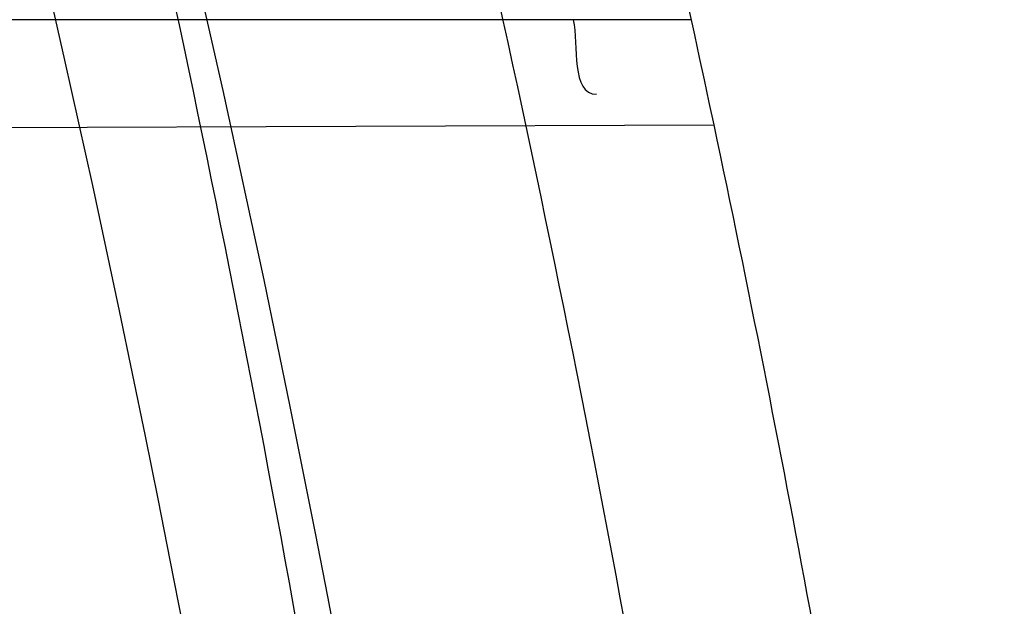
# Model space of a CAD drawing. Header units: millimetres. Extents: x 0 to 297, y 0 to 210.
# Tile 36 of 256: x 146.2029 to 146.2233, y 91.1404 to 91.1525. Entities that reach past the tile are written whole.
import ezdxf

# ---------------------------------------------------------------- set-up
doc = ezdxf.new("R2010")
doc.units = ezdxf.units.MM
doc.header["$LTSCALE"] = 16.335
doc.layers.get('0').update_dxf_attribs({"linetype": 'CONTINUOUS'})
for name, color, linetype in [('01_GLOBAL', 7, 'CONTINUOUS'), ('INTFCLR_1', 7, 'CONTINUOUS'), ('INTFCLR_144815', 7, 'CONTINUOUS')]:
    doc.layers.add(name, color=color, linetype=linetype)

msp = doc.modelspace()

# ---------------------------------------------------------------- linework, layer by layer
at = {"color": 7, "linetype": 'Continuous'}
msp.add_circle((146.8548034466, 92.13446435), 2.66, dxfattribs=at)
at = {"color": 9, "linetype": 'Continuous'}
msp.add_arc((146.8548034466, 92.13446435), 2.6259090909, 182.9674534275, 267.0325465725, dxfattribs=at)
at = {"layer": '01_GLOBAL', "color": 7, "linetype": 'Continuous'}
msp.add_circle((146.8548034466, 92.13446435), 2.695, dxfattribs=at)
at = {"layer": 'INTFCLR_1', "color": 9, "linetype": 'Continuous'}
for p, q in [((146.2168313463, 91.1525186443), (146.192054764, 91.1525186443)), ((146.1932580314, 91.1502531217), (146.217300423, 91.1503370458))]:
    msp.add_line(p, q, dxfattribs=at)
at = {"layer": 'INTFCLR_1', "color": 6, "linetype": 'Continuous'}
for radius, start, end in [(0.4224162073, 270, 90.00000002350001), (0.4014439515, 270, 90.00000002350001), (0.3860864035, 11.9691311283, 14.2357984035)]:
    msp.add_arc((145.8396077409, 91.0702686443), radius, start, end, dxfattribs=at)
at = {"layer": 'INTFCLR_1', "color": 9, "linetype": 'Continuous'}
for centre, radius, start, end in [((145.8430307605, 91.0702693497), 0.3729410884, 346.8723352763, 13.1275089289), ((145.8429710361, 91.0702686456), 0.3699364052, 346.8756062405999, 13.1243934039), ((145.8396077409, 91.0702686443), 0.3860864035, 8.928097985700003, 11.9691311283)]:
    msp.add_arc(centre, radius, start, end, dxfattribs=at)
for points, knots in [([(146.215167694, 90.9396470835), (146.2159987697, 90.9419085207), (146.2176274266, 90.946474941), (146.2207305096, 90.9557355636), (146.2257654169, 90.97235802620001), (146.2304341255, 90.99186806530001), (146.2335169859, 91.0093050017), (146.2348129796, 91.0182086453), (146.2354818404, 91.02335838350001), (146.2370256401, 91.0362869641), (146.2386297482, 91.0583777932), (146.2383725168, 91.0844410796), (146.2371603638, 91.1013312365), (146.2363978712, 91.10913017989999), (146.2358364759, 91.11431722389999), (146.2341019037, 91.1283170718), (146.2301634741, 91.1507347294), (146.2244881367, 91.17262139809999), (146.2204287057, 91.18561168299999), (146.2189019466, 91.1902581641), (146.2165792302, 91.19710265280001), (146.2113391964, 91.2114121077), (146.2022901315, 91.2324139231), (146.191984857, 91.25225539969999), (146.1848007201, 91.2644679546), (146.1814430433, 91.2699042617), (146.1792124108, 91.2734478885), (146.1731796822, 91.2827676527), (146.1630706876, 91.2970711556), (146.1490288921, 91.31448381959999), (146.1371354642, 91.3275359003), (146.1288272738, 91.33587871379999), (146.1242335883, 91.3402958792), (146.1178598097, 91.34625301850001), (146.1089384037, 91.3540531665), (146.0992814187, 91.3616216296), (146.0931582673, 91.3659756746), (146.0901748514, 91.36797805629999), (146.0877179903, 91.3695554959), (146.0855301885, 91.370872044), (146.0836031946, 91.37188306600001), (146.0825200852, 91.3723860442), (146.0816575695, 91.37269367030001), (146.0810609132, 91.3728329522), (146.0805598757, 91.3727572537), (146.0804622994, 91.37228572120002), (146.0807027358, 91.3717645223), (146.0811202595, 91.37104224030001), (146.0817948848, 91.3701330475), (146.0826939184, 91.36902450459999), (146.0838249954, 91.3677243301), (146.0851758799, 91.36623182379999), (146.086740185, 91.3645487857), (146.0892045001, 91.3619398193), (146.0927127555, 91.3582725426), (146.0992604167, 91.35140180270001), (146.106411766, 91.3436935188), (146.1129263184, 91.3363261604), (146.1169531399, 91.331641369), (146.123428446, 91.3239507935), (146.1333417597, 91.31148785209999), (146.1463378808, 91.2933556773), (146.155744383, 91.27855323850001), (146.1619029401, 91.26801686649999), (146.1660815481, 91.2606062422), (146.1732904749, 91.2470796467), (146.1829180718, 91.22665319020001), (146.189559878, 91.2096229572), (146.192649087, 91.2007931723)], [0, 0, 0, 0, 0.0103790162, 0.0208837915, 0.0420711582, 0.08518389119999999, 0.1071959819, 0.1183353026, 0.1239410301, 0.1295663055, 0.1744258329, 0.2192337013, 0.2417180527, 0.2473539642, 0.2529903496, 0.2641931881, 0.3081223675, 0.3509244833, 0.3614867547, 0.3667496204, 0.3719934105, 0.3926231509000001, 0.4323812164, 0.470412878, 0.488854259, 0.4934078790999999, 0.4979383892, 0.5068921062, 0.5412323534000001, 0.5733304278, 0.6031976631, 0.6172528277, 0.6240454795, 0.630650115, 0.6548352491, 0.6750685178, 0.6834752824, 0.6871962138, 0.6905460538, 0.6960524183, 0.6981915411, 0.6999110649, 0.7012078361, 0.7020914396, 0.7026255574, 0.7031007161, 0.7038824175, 0.7050749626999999, 0.7066970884, 0.7087489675, 0.7112252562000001, 0.7141187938, 0.7174211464, 0.7211233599, 0.729578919, 0.7392839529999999, 0.762009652, 0.7748693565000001, 0.7816473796, 0.7886214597, 0.8181786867, 0.8502212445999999, 0.8846823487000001, 0.8936821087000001, 0.9027944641, 0.9213301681, 0.9597016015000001, 1, 1, 1, 1]), ([(146.0853256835, 91.3712686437), (146.0858354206, 91.3712685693), (146.0884302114, 91.37024205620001), (146.0914097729, 91.3684995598), (146.094679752, 91.36644225), (146.0977098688, 91.3644452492), (146.1039326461, 91.360106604), (146.1137472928, 91.3525690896), (146.1228234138, 91.3447983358), (146.1293077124, 91.3388643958), (146.1339781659, 91.33446754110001), (146.1424222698, 91.3261670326), (146.1545124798, 91.3131819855), (146.1687911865, 91.29585634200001), (146.1790766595, 91.28161812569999), (146.1852148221, 91.2723404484), (146.1874832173, 91.2688147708), (146.1908964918, 91.263408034), (146.1981971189, 91.2512666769), (146.2086731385, 91.2315369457), (146.2178781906, 91.21064109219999), (146.2232089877, 91.19640184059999), (146.2255710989, 91.18959322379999), (146.227123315, 91.18497242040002), (146.2312489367, 91.17205880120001), (146.2370185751, 91.1502981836), (146.2410247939, 91.1279970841), (146.242788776, 91.1140716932), (146.2433595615, 91.1089133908), (146.2441347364, 91.1011583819), (146.2453671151, 91.08436335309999), (146.2456287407, 91.058442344), (146.2439975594, 91.03647449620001), (146.2424282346, 91.02361998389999), (146.2417481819, 91.0184987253), (146.2404303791, 91.0096435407), (146.2372949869, 90.9922981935), (146.2325471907, 90.97289442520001), (146.2274296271, 90.95636879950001), (146.2242749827, 90.9471599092), (146.2226192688, 90.94261896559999), (146.2217743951, 90.9403701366)], [0, 0, 0, 0, 0.0031306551, 0.0166311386, 0.0214593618, 0.0268204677, 0.03892666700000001, 0.0680356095, 0.1027865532, 0.1122690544, 0.1220182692, 0.1421808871, 0.1849821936, 0.2309157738, 0.2799873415, 0.2927705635, 0.2992370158, 0.3057352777, 0.3320402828, 0.3862318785, 0.4428084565, 0.4721382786, 0.4795908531, 0.487069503, 0.5020757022, 0.562848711, 0.6251729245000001, 0.641061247, 0.6490543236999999, 0.6570463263, 0.6889269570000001, 0.7524525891, 0.8160592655, 0.8240370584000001, 0.8319876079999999, 0.8477879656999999, 0.8790177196, 0.9402188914, 0.9703170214, 0.9852457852, 1, 1, 1, 1]), ([(146.192649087, 91.2007931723), (146.1958606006, 91.19161380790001), (146.2016925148, 91.1727509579), (146.207244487, 91.1485054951), (146.2099856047, 91.1323126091), (146.2110878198, 91.12467357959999), (146.2117778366, 91.1195334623), (146.2134659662, 91.10537393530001), (146.2150886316, 91.08202445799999), (146.2148602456, 91.05859212), (146.2140091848, 91.0442666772), (146.2136200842, 91.03903900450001), (146.2129629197, 91.0312586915), (146.2111506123, 91.0146916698), (146.206931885, 90.9897134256), (146.2017743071, 90.9689710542), (146.19827327, 90.95706681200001), (146.1968531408, 90.95239866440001), (146.1942959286, 90.9443911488), (146.1888936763, 90.9289345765), (146.1802622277, 90.90786547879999), (146.171382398, 90.8897741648), (146.1656550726, 90.8792145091), (146.1635773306, 90.8754900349), (146.1604900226, 90.8700564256), (146.1538400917, 90.8588573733), (146.1432874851, 90.8427416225), (146.130351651, 90.82515020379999), (146.1210235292, 90.81367435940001), (146.1156460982, 90.8073755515), (146.113618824, 90.80502464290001), (146.1101975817, 90.8011144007), (146.1038773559, 90.7940784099), (146.096999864, 90.7867494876), (146.0907938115, 90.7802607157), (146.0870749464, 90.7763572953), (146.0841227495, 90.7731700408), (146.082218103, 90.7709636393), (146.0811689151, 90.76956887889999), (146.0807337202, 90.7688287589), (146.0804699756, 90.768297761), (146.0805812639, 90.7676067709), (146.0820539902, 90.76790723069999), (146.0836740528, 90.7686837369), (146.0866075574, 90.7702696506), (146.0894057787, 90.77205211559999), (146.0917034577, 90.7735832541), (146.0931778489, 90.7745970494), (146.0956556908, 90.77633123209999), (146.0996186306, 90.7792326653), (146.1051563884, 90.78353748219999), (146.1134349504, 90.79034993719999), (146.1208444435, 90.79699512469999), (146.1273278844, 90.803212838), (146.1319747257, 90.8077988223), (146.1403493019, 90.8164335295), (146.1522854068, 90.8298984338), (146.1663008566, 90.8478011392), (146.1763364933, 90.8624671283), (146.1823017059, 90.8720054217), (146.1845040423, 90.87562926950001), (146.1878179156, 90.8811894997), (146.1948947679, 90.8936741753), (146.2049952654, 90.9139390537), (146.2119439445, 90.93087495), (146.2151676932, 90.9396470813)], [0, 0, 0, 0, 0.0419354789, 0.08505031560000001, 0.1071497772, 0.1127379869, 0.1183317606, 0.1295131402, 0.1742263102, 0.2191466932, 0.230445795, 0.2361065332, 0.241751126, 0.2641147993, 0.3079545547, 0.3508736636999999, 0.3561840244, 0.3614616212, 0.3719139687, 0.3924297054, 0.4320526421, 0.4700131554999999, 0.4792642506, 0.483852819, 0.4884035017, 0.5062126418, 0.5400088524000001, 0.5714206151, 0.6003317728, 0.6037560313, 0.6071340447, 0.6137178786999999, 0.6261602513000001, 0.6479155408, 0.6570536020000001, 0.6648783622, 0.6711643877, 0.6757843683, 0.6774462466, 0.6786751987, 0.6794900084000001, 0.6799813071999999, 0.6813020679, 0.6842478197, 0.6888651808, 0.6950795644, 0.6987591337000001, 0.70073729, 0.7027989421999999, 0.7117993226, 0.7219139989, 0.7330405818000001, 0.7580265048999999, 0.7648041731, 0.7717766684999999, 0.7861782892, 0.816667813, 0.8493175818, 0.8841610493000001, 0.8932352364, 0.8978283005, 0.9024468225, 0.9211469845, 0.9596997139, 1, 1, 1, 1]), ([(146.0853256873, 90.7692686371), (146.0851880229, 90.76926865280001), (146.0848509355, 90.76933511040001), (146.0848682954, 90.76994105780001), (146.0852289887, 90.7705644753), (146.0858526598, 90.7714910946), (146.0868032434, 90.7726443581), (146.0886356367, 90.7747215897), (146.090803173, 90.7769929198), (146.093215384, 90.77947858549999), (146.0959839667, 90.7823063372), (146.1017014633, 90.78813019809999), (146.1087122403, 90.79541364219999), (146.1151564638, 90.8024097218), (146.1186445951, 90.80629812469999), (146.1207113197, 90.8086358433), (146.1261908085, 90.8148966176), (146.1356953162, 90.82630389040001), (146.1488811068, 90.8438006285), (146.1596415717, 90.8598377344), (146.1664241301, 90.87098636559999), (146.1695721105, 90.8763942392), (146.1716900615, 90.88010002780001), (146.1775256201, 90.8906021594), (146.1865751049, 90.9085978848), (146.1953782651, 90.9295730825), (146.2008882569, 90.9449633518), (146.2034958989, 90.9529350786), (146.2049438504, 90.9575818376), (146.2085119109, 90.96942638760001), (146.2137695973, 90.9900678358), (146.2180725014, 91.0149384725), (146.2199207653, 91.0314342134), (146.2205908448, 91.0391798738), (146.2209875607, 91.0443838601), (146.221855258, 91.0586438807), (146.2220882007, 91.0819731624), (146.2204334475, 91.1052178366), (146.2187124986, 91.1193111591), (146.218008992, 91.1244278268), (146.2168850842, 91.13203296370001), (146.2140893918, 91.1481570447), (146.2084266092, 91.17229781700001), (146.202482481, 91.1910654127), (146.1992099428, 91.20019722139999)], [0, 0, 0, 0, 0.0008731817, 0.001718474, 0.0032338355, 0.0055641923, 0.008732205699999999, 0.0127298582, 0.0231213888, 0.0286463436, 0.0346993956, 0.04822263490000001, 0.0804125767, 0.0988155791, 0.1085508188, 0.1135449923, 0.1186070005, 0.1613231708, 0.2076862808, 0.2575123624, 0.2837454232, 0.2904461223, 0.2972015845, 0.3108183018, 0.3666504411, 0.4248609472, 0.4549769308, 0.4703146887, 0.4780576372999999, 0.4858477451, 0.5487776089, 0.6130123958, 0.6457680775, 0.6540347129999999, 0.6623246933, 0.6788711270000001, 0.74464742, 0.8101273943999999, 0.8265053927, 0.8346996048, 0.8428861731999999, 0.8752668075, 0.9384714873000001, 1, 1, 1, 1])]:
    msp.add_open_spline(points, degree=3, knots=knots, dxfattribs=at)
at = {"layer": 'INTFCLR_1', "color": 6, "linetype": 'Continuous'}
for points, knots in [([(146.1150652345, 91.3712686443), (146.1142109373, 91.3712686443), (146.1157546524, 91.3683280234), (146.1170803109, 91.3667058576), (146.1192467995, 91.3638593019), (146.1219201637, 91.3606396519), (146.125337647, 91.3565305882), (146.129332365, 91.3517587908), (146.1336170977, 91.3465688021), (146.1378478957, 91.3413533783), (146.1417862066, 91.33638567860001), (146.1454017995, 91.33172329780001), (146.1486896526, 91.3273866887), (146.1516611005, 91.3233827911), (146.1543369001, 91.3197024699), (146.156743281, 91.3163299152), (146.1589048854, 91.3132456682), (146.1608385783, 91.3104414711), (146.1625660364, 91.3078989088), (146.1641084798, 91.30559694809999), (146.165490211, 91.30350884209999), (146.1667189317, 91.3016311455), (146.1678098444, 91.29994672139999), (146.1687779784, 91.29843810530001), (146.1696459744, 91.2970741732), (146.1706214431, 91.29552968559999), (146.171753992, 91.2937197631), (146.1728766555, 91.29190262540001), (146.1738510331, 91.2903096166), (146.1746912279, 91.2889253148), (146.1756155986, 91.2873892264), (146.1766371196, 91.2856754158), (146.1777643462, 91.28376355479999), (146.1790081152, 91.2816276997), (146.1803754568, 91.2792474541), (146.181880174, 91.2765877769), (146.1835347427, 91.2736124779), (146.1853542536, 91.27027563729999), (146.1873580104, 91.2665190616), (146.1895596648, 91.26228659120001), (146.1919715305, 91.2575132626), (146.194608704, 91.25211957), (146.1974929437, 91.24599442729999), (146.200642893, 91.2390039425), (146.2040752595, 91.23097719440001), (146.207802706, 91.22170867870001), (146.2118351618, 91.2109047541), (146.2161179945, 91.1983172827), (146.2203681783, 91.1842931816), (146.2242872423, 91.1694234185), (146.2276657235, 91.1543820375), (146.2304753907, 91.139299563), (146.2327156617, 91.12423570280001), (146.2343982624, 91.1091881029), (146.2355287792, 91.09419226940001), (146.236117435, 91.07923359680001), (146.2361708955, 91.0643357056), (146.2356951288, 91.04948488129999), (146.2346936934, 91.03468304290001), (146.2331693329, 91.0199420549), (146.2311191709, 91.00523224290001), (146.2285428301, 90.9905732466), (146.2254275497, 90.9759332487), (146.2217708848, 90.96133081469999), (146.2176203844, 90.94696854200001), (146.2132204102, 90.93354429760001), (146.2088852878, 90.9216267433), (146.2048596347, 90.91144843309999), (146.2011587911, 90.9027023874), (146.1977663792, 90.8951298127), (146.1946668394, 90.88853337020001), (146.1918379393, 90.88275133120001), (146.1892594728, 90.8776633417), (146.1869119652, 90.8731715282), (146.1847820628, 90.86920240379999), (146.1828538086, 90.8656918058), (146.1811073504, 90.8625765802), (146.1795253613, 90.85980462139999), (146.1780916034, 90.8573318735), (146.1767959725, 90.85512907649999), (146.1756290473, 90.853169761), (146.1745782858, 90.8514245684), (146.1736278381, 90.8498612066), (146.1727650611, 90.8484544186), (146.1719665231, 90.84716262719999), (146.1711689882, 90.84588214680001), (146.1703111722, 90.8445150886), (146.1693416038, 90.84298277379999), (146.1682509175, 90.8412753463), (146.1670226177, 90.8393723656), (146.1656376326, 90.83725160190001), (146.1640803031, 90.83489670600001), (146.1623329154, 90.8322916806), (146.1603729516, 90.82941522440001), (146.1581781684, 90.826247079), (146.1557236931, 90.8227690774), (146.1529902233, 90.81897164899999), (146.1499514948, 90.81483864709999), (146.1465806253, 90.8103557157), (146.1428687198, 90.80553486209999), (146.1388145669, 90.8003907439), (146.1344498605, 90.7949851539), (146.129996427, 90.7895765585), (146.1258273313, 90.7845911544), (146.1222457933, 90.7802900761), (146.1194492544, 90.7769295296), (146.1171773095, 90.7739602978), (146.1158081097, 90.7722877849), (146.114193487, 90.7692686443), (146.1150652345, 90.7692686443)], [0, 0, 0, 0, 0.0038604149, 0.007501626, 0.0124785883, 0.0188917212, 0.0268498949, 0.0364677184, 0.0470694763, 0.05724446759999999, 0.0668187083, 0.0757144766, 0.08390537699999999, 0.0914099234, 0.09824517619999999, 0.1044667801, 0.1101313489, 0.1152642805, 0.1198589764, 0.1240215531, 0.1277856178, 0.1311734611, 0.1341617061, 0.1368541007, 0.1392736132, 0.1414672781, 0.1451087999, 0.148921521, 0.1511192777, 0.1535471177, 0.1562389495, 0.1592204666, 0.1625628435, 0.1662680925, 0.1703891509, 0.1749670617, 0.1800766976, 0.185772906, 0.1921414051, 0.1993155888, 0.2073311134, 0.2163077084, 0.2264451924, 0.2379233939, 0.2509534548, 0.2658909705, 0.2830621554, 0.3030578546, 0.3259639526, 0.3492662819, 0.3725305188, 0.395610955, 0.4185782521, 0.4413347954, 0.4640172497, 0.4865192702, 0.5089682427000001, 0.5313242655, 0.5536477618, 0.5759939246, 0.5982772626, 0.6207472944, 0.6432362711, 0.6658996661, 0.6887559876, 0.7107777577, 0.7297237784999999, 0.7460531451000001, 0.7602331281, 0.7726347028, 0.7835467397, 0.7931663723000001, 0.8017211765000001, 0.8093215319, 0.8160683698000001, 0.8220757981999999, 0.8274205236, 0.83220661, 0.8364980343, 0.8403367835, 0.8437547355, 0.8468031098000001, 0.8495420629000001, 0.8520223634, 0.8542604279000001, 0.8564046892, 0.8588391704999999, 0.8615533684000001, 0.8645986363, 0.8679945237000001, 0.8717882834, 0.8760445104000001, 0.8807522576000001, 0.8859628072, 0.8917731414, 0.8981681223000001, 0.9051985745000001, 0.9129160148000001, 0.9213486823, 0.930543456, 0.9404096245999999, 0.9509435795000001, 0.9619432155, 0.9720502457, 0.9803711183, 0.9870628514, 0.9922716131, 0.9960607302, 1, 1, 1, 1]), ([(146.1150652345, 90.7692686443), (146.1160387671, 90.7692686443), (146.1177271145, 90.7704064), (146.1203228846, 90.771969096), (146.1232989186, 90.77413160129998), (146.1269787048, 90.7769491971), (146.1313602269, 90.7805465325), (146.136189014, 90.7847397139), (146.1410884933, 90.7892225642), (146.14571304, 90.7936536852), (146.1499506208, 90.7978758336), (146.1538079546, 90.8018604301), (146.1573032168, 90.80558744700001), (146.1604624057, 90.80905244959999), (146.1633068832, 90.8122543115), (146.1658602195, 90.8151952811), (146.1681553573, 90.81789510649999), (146.1702110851, 90.8203595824), (146.1720499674, 90.82260144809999), (146.1736917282, 90.82463420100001), (146.175161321, 90.82647923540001), (146.1764960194, 90.8281758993), (146.177810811, 90.8298661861), (146.1792115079, 90.8316888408), (146.1806985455, 90.83365031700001), (146.1821699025, 90.8356187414), (146.183615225, 90.8375779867), (146.1851191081, 90.83964462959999), (146.1867839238, 90.8419668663), (146.1886446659, 90.84460610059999), (146.1907239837, 90.84761283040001), (146.1930437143, 90.8510418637), (146.1956231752, 90.8549500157), (146.1984823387, 90.8594072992), (146.2016518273, 90.86451166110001), (146.2051614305, 90.8703758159), (146.209038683, 90.87713741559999), (146.2133125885, 90.8849785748), (146.2180078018, 90.8941127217), (146.2231555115, 90.90485947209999), (146.2286552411, 90.91737178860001), (146.2341538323, 90.9312565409), (146.2392951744, 90.9458956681), (146.2438614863, 90.9607345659), (146.2478132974, 90.9756282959), (146.2511637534, 90.9905608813), (146.2539112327, 91.0054533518), (146.2560779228, 91.020346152), (146.2576685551, 91.0351758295), (146.2586982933, 91.04996599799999), (146.2591763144, 91.0647019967), (146.2591102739, 91.07938636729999), (146.2585051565, 91.0940278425), (146.2573642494, 91.1086171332), (146.2556872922, 91.1231604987), (146.2534729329, 91.1376558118), (146.2507211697, 91.1520808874), (146.2474209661, 91.1664680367), (146.2435667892, 91.18079923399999), (146.239139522, 91.1950910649), (146.234151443, 91.20927087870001), (146.2288018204, 91.2228037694), (146.2234345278, 91.2350612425), (146.218408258, 91.24561069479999), (146.2138248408, 91.25458398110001), (146.2096571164, 91.2622864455), (146.2058775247, 91.2689320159), (146.2024553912, 91.2746998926), (146.1993628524, 91.27972662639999), (146.196567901, 91.2841272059), (146.1940471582, 91.2879852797), (146.1917761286, 91.291377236), (146.189737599, 91.2943570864), (146.1879066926, 91.29698229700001), (146.18627007, 91.2992900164), (146.1848016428, 91.3013303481), (146.183482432, 91.3031394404), (146.182221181, 91.3048484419), (146.1809100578, 91.3066048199), (146.1794654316, 91.30851560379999), (146.1779774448, 91.3104564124), (146.1764846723, 91.31237679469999), (146.1749729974, 91.3142966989), (146.1733137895, 91.3163746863), (146.1714604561, 91.3186595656), (146.1693845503, 91.3211749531), (146.1670661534, 91.32393152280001), (146.1644777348, 91.32694376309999), (146.1615962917, 91.33021938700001), (146.1583918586, 91.3337681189), (146.154841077, 91.33758842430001), (146.1509238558, 91.34167085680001), (146.1466153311, 91.3459997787), (146.1419164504, 91.35053715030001), (146.1369054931, 91.3551583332), (146.1319289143, 91.35951049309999), (146.1273729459, 91.3632762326), (146.1235388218, 91.3662278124), (146.1204516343, 91.36848349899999), (146.1177826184, 91.37009623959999), (146.1160568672, 91.3712686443), (146.1150652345, 91.3712686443)], [0, 0, 0, 0, 0.0042187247, 0.0081401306, 0.0133978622, 0.0200459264, 0.0282638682, 0.0379443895, 0.0477615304, 0.05703690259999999, 0.0656973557, 0.0736821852, 0.0810680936, 0.0878383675, 0.0940009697, 0.0996271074, 0.1047154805, 0.1093563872, 0.1135342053, 0.1172803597, 0.1206792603, 0.1237557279, 0.1266349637, 0.1299589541, 0.1337168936, 0.1373013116, 0.1406085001, 0.1442672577, 0.148377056, 0.1529904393, 0.1582606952, 0.164218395, 0.1709303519, 0.1785521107, 0.1871652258, 0.1969659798, 0.2081658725, 0.2209392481, 0.2356613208, 0.2526660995, 0.2725685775, 0.2948769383, 0.3173640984, 0.3397873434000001, 0.3621386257, 0.3841211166, 0.4060891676, 0.4277469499, 0.4493218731, 0.470705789, 0.4919793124, 0.5131981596, 0.5343255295, 0.5554668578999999, 0.5765984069, 0.5977513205, 0.6189954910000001, 0.6402209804, 0.6617015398, 0.6832900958, 0.7050415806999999, 0.7268239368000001, 0.7463339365, 0.7630160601, 0.7774553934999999, 0.7899931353, 0.8009638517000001, 0.8105830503, 0.8190545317, 0.8265380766, 0.8331730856, 0.8390248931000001, 0.8442268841, 0.8488182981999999, 0.8528943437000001, 0.8564866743, 0.8597116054, 0.8625968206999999, 0.8656908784, 0.8692094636, 0.8729771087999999, 0.8762884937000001, 0.879749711, 0.8835661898, 0.8878115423, 0.8924986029, 0.8976989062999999, 0.9034198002, 0.9097088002, 0.9166034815, 0.9241390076, 0.9323094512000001, 0.9411199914, 0.9506041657, 0.9606137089, 0.9706541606, 0.9792553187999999, 0.9862062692, 0.9916647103, 0.9957028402, 1, 1, 1, 1])]:
    msp.add_open_spline(points, degree=3, knots=knots, dxfattribs=at)
msp.add_open_spline([(146.2143781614, 91.1525186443), (146.2144940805, 91.1519908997), (146.2143247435, 91.1509706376), (146.2148650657, 91.1509725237)], degree=3, dxfattribs=at)
at = {"layer": 'INTFCLR_144815', "color": 6, "linetype": 'Continuous'}
for radius in [0.4466793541, 0.4256665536]:
    msp.add_circle((145.8396077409, 91.0702686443), radius, dxfattribs=at)
for radius, start, end in [(0.6157754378, 313.9937911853, 154.5150993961), (0.5947754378, 312.9543589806, 154.5144414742), (0.5751005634, 282.2440355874, 71.2863570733), (0.4537777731, 308.490992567, 51.50900743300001)]:
    msp.add_arc((145.8396077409, 91.0702686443), radius, start, end, dxfattribs=at)
at = {"layer": 'INTFCLR_144815', "color": 9, "linetype": 'Continuous'}
for centre, radius, start, end in [((145.8396077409, 91.0702686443), 0.5712784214, 292.4997540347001, 54.0964566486), ((145.8396102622, 91.0702698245), 0.5153523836, 292.4997540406, 54.09645665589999), ((145.8396077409, 91.0702686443), 0.450734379, 313.8592910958, 46.1407088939)]:
    msp.add_arc(centre, radius, start, end, dxfattribs=at)
at = {"layer": 'INTFCLR_144815', "color": 6, "linetype": 'Continuous'}
for points, knots in [([(146.2625648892, 91.0702686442), (146.2625648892, 91.0724684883), (146.262532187, 91.0768687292), (146.2623850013, 91.08346881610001), (146.2621395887, 91.09006891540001), (146.2617957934, 91.0966690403), (146.2613534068, 91.1032690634), (146.2608121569, 91.10986895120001), (146.260171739, 91.11646838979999), (146.2594317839, 91.123067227), (146.2585919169, 91.1296649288), (146.2576516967, 91.13626118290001), (146.2566107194, 91.14285515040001), (146.2554685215, 91.14944622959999), (146.2542247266, 91.1560332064), (146.2528788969, 91.1626151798), (146.2514307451, 91.1691905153), (146.2498799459, 91.1757578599), (146.2482264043, 91.18231502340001), (146.2464700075, 91.1888601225), (146.2446109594, 91.1953903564), (146.2426494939, 91.20190318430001), (146.240586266, 91.20839506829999), (146.2384220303, 91.2148626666), (146.2361580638, 91.2213016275), (146.2337958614, 91.2277076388), (146.2313375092, 91.2340755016), (146.2287855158, 91.2403997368), (146.2261430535, 91.24667412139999), (146.223413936, 91.2528919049), (146.2206027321, 91.25904570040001), (146.2177148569, 91.2651274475), (146.2147566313, 91.2711284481), (146.2117353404, 91.27703939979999), (146.2086592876, 91.28285042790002), (146.2055378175, 91.2885511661), (146.2023813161, 91.29413085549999), (146.1992011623, 91.29957850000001), (146.1960096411, 91.3048830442), (146.1928197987, 91.3100336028), (146.1896452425, 91.3150197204), (146.1864998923, 91.3198316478), (146.1833976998, 91.3244606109), (146.1803523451, 91.32889905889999), (146.1773769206, 91.3331408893), (146.1744836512, 91.33718159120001), (146.1716836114, 91.34101837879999), (146.1689866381, 91.3446500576), (146.1664013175, 91.3480768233), (146.1639350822, 91.3512999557), (146.1615937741, 91.3543222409), (146.1593814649, 91.35714805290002), (146.1573002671, 91.3597834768), (146.1553509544, 91.36223545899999), (146.1535333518, 91.3645113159), (146.1518468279, 91.3666181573), (146.1502903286, 91.36856289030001), (146.148862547, 91.37035208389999), (146.1475620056, 91.3719918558), (146.1463872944, 91.3734878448), (146.1453367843, 91.3748448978), (146.1444092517, 91.3760686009), (146.1436017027, 91.3771608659), (146.1429160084, 91.3781339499), (146.1423391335, 91.37896735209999), (146.1418093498, 91.3798985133), (146.141227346, 91.3805648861), (146.1412445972, 91.3817629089), (146.1415550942, 91.3817685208)], [0, 0, 0, 0, 0.0193188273, 0.0386418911, 0.05797372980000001, 0.0773181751, 0.0966800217, 0.1160624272, 0.1354702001, 0.1549057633, 0.1743738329, 0.1938759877, 0.2134167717, 0.2329964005, 0.2526187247, 0.2722829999, 0.2919923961, 0.3117443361, 0.3315407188, 0.3513772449, 0.37125414, 0.391164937, 0.4111075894, 0.4310729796, 0.4510561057, 0.4710451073, 0.4910305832, 0.5109984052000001, 0.5309330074, 0.5508166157, 0.5706284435, 0.590344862, 0.6099392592, 0.6293819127, 0.6486401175, 0.6676780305, 0.6864570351, 0.7049360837, 0.7230721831, 0.7408210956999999, 0.7581383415, 0.7749801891, 0.7913047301, 0.8070730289, 0.822250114, 0.8368060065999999, 0.8507161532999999, 0.8639624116, 0.8765312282, 0.8884132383, 0.8996029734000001, 0.9101049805, 0.9199296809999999, 0.9290934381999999, 0.9376135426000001, 0.9455077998, 0.9527934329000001, 0.9594885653, 0.9656100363, 0.9711731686, 0.9761922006, 0.9806816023, 0.9846553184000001, 0.9881278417, 0.9911127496, 0.9936230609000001, 0.9972727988, 1, 1, 1, 1]), ([(146.1515348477, 90.7587687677), (146.1512150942, 90.7587746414), (146.1512119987, 90.7600070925), (146.1517859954, 90.7606977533), (146.1523169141, 90.7616585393), (146.1528921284, 90.7625183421), (146.1535763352, 90.7635215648), (146.1543814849, 90.7646472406), (146.15530592, 90.76590779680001), (146.1563525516, 90.76730531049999), (146.1575225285, 90.7688454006), (146.1588179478, 90.7705337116), (146.1602417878, 90.77237807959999), (146.1617966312, 90.7743862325), (146.1634827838, 90.7765637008), (146.1652973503, 90.7789125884), (146.1672357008, 90.7814334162), (146.169295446, 90.7841302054), (146.1714790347, 90.7870140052), (146.1737896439, 90.7900978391), (146.1762240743, 90.7933873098), (146.1787743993, 90.79688231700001), (146.1814309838, 90.80058082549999), (146.1841860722, 90.80448380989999), (146.1870298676, 90.8085896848), (146.1899514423, 90.8128953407), (146.1929388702, 90.81739609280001), (146.195979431, 90.82208572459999), (146.1990598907, 90.82695665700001), (146.2021667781, 90.832000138), (146.2052866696, 90.837206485), (146.2084064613, 90.8425653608), (146.2115136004, 90.84806604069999), (146.2145962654, 90.85369765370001), (146.2176434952, 90.85944939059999), (146.2206452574, 90.86531064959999), (146.2235925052, 90.87127120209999), (146.2264771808, 90.8773212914), (146.2292921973, 90.88345171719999), (146.2320314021, 90.88965389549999), (146.2346894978, 90.8959198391), (146.2372619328, 90.9022420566), (146.2397453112, 90.90861474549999), (146.2421317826, 90.9150191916), (146.2444188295, 90.9214479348), (146.2466074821, 90.92790255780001), (146.2487002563, 90.9343910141), (146.2506975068, 90.9409155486), (146.2525965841, 90.9474680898), (146.2543963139, 90.95404485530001), (146.2560946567, 90.9606375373), (146.2576905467, 90.9672398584), (146.2591843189, 90.9738506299), (146.2605765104, 90.98046966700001), (146.2618676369, 90.9870969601), (146.2630580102, 90.99373176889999), (146.2641477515, 91.00037227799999), (146.2651369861, 91.0070162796), (146.2660260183, 91.0136624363), (146.2668152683, 91.02031037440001), (146.2675051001, 91.0269596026), (146.2680958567, 91.03360976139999), (146.2685878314, 91.0402603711), (146.2689813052, 91.04691137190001), (146.269276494, 91.05356251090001), (146.2694735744, 91.0602138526), (146.2695726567, 91.0668651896), (146.2695738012, 91.07351660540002), (146.2694770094, 91.08016791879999), (146.2692822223, 91.0868192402), (146.2689893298, 91.0934703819), (146.2685981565, 91.1001213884), (146.2681084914, 91.10677196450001), (146.2675200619, 91.1134219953), (146.2668325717, 91.12007108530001), (146.2660456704, 91.1267189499), (146.2651589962, 91.1333650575), (146.2641721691, 91.140008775), (146.2630848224, 91.1466492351), (146.2618965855, 91.1532855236), (146.2606070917, 91.1599166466), (146.2592161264, 91.1665408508), (146.2577236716, 91.1731557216), (146.25612979, 91.17975889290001), (146.2544344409, 91.1863486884), (146.2526374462, 91.19292404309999), (146.2507388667, 91.199483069), (146.2487392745, 91.2060224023), (146.2466397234, 91.21253772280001), (146.2444415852, 91.21902445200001), (146.2421464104, 91.2254781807), (146.2397562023, 91.2318939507), (146.2372735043, 91.23826617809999), (146.2347014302, 91.24458873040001), (146.2320437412, 91.2508548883), (146.2293049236, 91.2570573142), (146.2264902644, 91.2631880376), (146.2236059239, 91.2692384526), (146.220658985, 91.2751993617), (146.2176574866, 91.2810610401), (146.2146104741, 91.2868132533), (146.211527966, 91.2924454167), (146.2084209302, 91.29794670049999), (146.2053011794, 91.3033062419), (146.2021812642, 91.3085133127), (146.1990742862, 91.31355757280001), (146.1959936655, 91.31842933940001), (146.1929528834, 91.3231198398), (146.189965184, 91.32762147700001), (146.187043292, 91.3319280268), (146.1841991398, 91.3360347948), (146.1814436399, 91.339938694), (146.1787864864, 91.34363828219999), (146.1762360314, 91.34713370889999), (146.1737992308, 91.3504265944), (146.1714816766, 91.35351982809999), (146.1692876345, 91.3564173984), (146.1672201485, 91.3591241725), (146.1652811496, 91.36164570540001), (146.1634716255, 91.36398800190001), (146.1617917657, 91.3661573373), (146.1602410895, 91.3681601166), (146.1588186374, 91.3700026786), (146.1575230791, 91.3716911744), (146.1563528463, 91.37323156), (146.1553062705, 91.3746291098), (146.1543814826, 91.3758897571), (146.1535770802, 91.37701559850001), (146.1528902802, 91.3780187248), (146.1523225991, 91.3788790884), (146.1518630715, 91.37966964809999), (146.151402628, 91.3804116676), (146.1510534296, 91.3817596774), (146.1515348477, 91.3817685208)], [0, 0, 0, 0, 0.0014103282, 0.0032894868, 0.0045784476, 0.006109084, 0.0078878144, 0.009921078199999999, 0.0122159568, 0.0147800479, 0.0176210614, 0.0207450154, 0.0241645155, 0.0278962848, 0.0319450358, 0.0363094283, 0.0409856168, 0.0459681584, 0.0512740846, 0.0569372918, 0.0629614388, 0.06932079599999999, 0.0760170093, 0.0830428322, 0.09038864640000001, 0.09804223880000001, 0.1059886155, 0.1142106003, 0.1226891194, 0.1314036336, 0.1403327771, 0.1494548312, 0.1587482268, 0.1681920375, 0.1777662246, 0.1874518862, 0.1972313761, 0.2070885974, 0.2170088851, 0.2269790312, 0.2369874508, 0.247023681, 0.2570780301, 0.2671479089, 0.2771627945, 0.2871678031, 0.297203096, 0.3072268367, 0.3172573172, 0.3272873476, 0.3372951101, 0.3472786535, 0.3572404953, 0.3671820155, 0.3771057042, 0.38701475, 0.3969071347, 0.4067804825, 0.4166362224, 0.4264761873, 0.4363022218, 0.4461151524, 0.4559173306, 0.4657100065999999, 0.4754958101, 0.4852761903, 0.4950537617, 0.5048299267, 0.514607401, 0.5243876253, 0.5341732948, 0.5439658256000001, 0.5537677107, 0.5635801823, 0.5734055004, 0.5832449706, 0.5931003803, 0.6029729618, 0.6128636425, 0.6227732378, 0.6327028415, 0.6426530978, 0.6526214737, 0.6626060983, 0.6726078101, 0.6826271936, 0.6926651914, 0.7027189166, 0.7127821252, 0.7228511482, 0.7329216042, 0.7429877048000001, 0.7530428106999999, 0.7630790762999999, 0.7730874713, 0.7830577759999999, 0.7929782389, 0.8028356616, 0.8126154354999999, 0.8223014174, 0.8318761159, 0.8413205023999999, 0.8506146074, 0.8597374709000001, 0.8686675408, 0.8773831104, 0.8858627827, 0.8940860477, 0.9020337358, 0.9096886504, 0.9170358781, 0.9240630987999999, 0.9307608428, 0.9371226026, 0.9431446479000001, 0.9488258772, 0.9541674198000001, 0.9591725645, 0.9638462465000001, 0.9681947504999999, 0.9722253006, 0.9759458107, 0.979364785, 0.9824904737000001, 0.9853313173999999, 0.9878955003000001, 0.9901906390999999, 0.9922241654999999, 0.994002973, 0.9955336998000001, 0.9968227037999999, 0.9978766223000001, 1, 1, 1, 1]), ([(146.1221340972, 91.3712686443), (146.121854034, 91.3712686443), (146.1217650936, 91.3702108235), (146.1224894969, 91.3693788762), (146.123367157, 91.3678782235), (146.1247612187, 91.36609387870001), (146.1265613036, 91.3637862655), (146.128808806, 91.3610382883), (146.13150356, 91.35777147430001), (146.1346511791, 91.3539703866), (146.1382867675, 91.3495479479), (146.1424048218, 91.3444666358), (146.14699477, 91.3386792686), (146.1520315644, 91.33214766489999), (146.1574486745, 91.3248776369), (146.1631935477, 91.3168507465), (146.1691616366, 91.3081205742), (146.17527173, 91.2987121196), (146.1814126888, 91.28870824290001), (146.1874988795, 91.2781675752), (146.1934387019, 91.26717947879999), (146.1991667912, 91.2558081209), (146.2046200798, 91.244134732), (146.2097609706, 91.2322084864), (146.2145518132, 91.2200965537), (146.2189754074, 91.2078325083), (146.2230148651, 91.1954622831), (146.226661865, 91.18301775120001), (146.2299164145, 91.1705130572), (146.2327714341, 91.1579940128), (146.2352383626, 91.1454361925), (146.2373125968, 91.1328888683), (146.2390034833, 91.1203246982), (146.2403109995, 91.1077833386), (146.2412405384, 91.0952555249), (146.2417956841, 91.0827526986), (146.2419187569, 91.0744270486), (146.2419187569, 91.0702686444)], [0, 0, 0, 0, 0.0025344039, 0.005901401, 0.0109295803, 0.0177704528, 0.0265540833, 0.0373505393, 0.04991676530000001, 0.0648695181, 0.0820131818, 0.1017234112, 0.1240566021, 0.1488553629, 0.1763609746, 0.2060970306, 0.2381748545, 0.2720515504, 0.3076064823, 0.3443876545, 0.3821831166, 0.4206251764, 0.4595934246, 0.4987613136, 0.5381325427, 0.5774437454, 0.6167240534, 0.6558745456, 0.6947773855, 0.7336358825, 0.7720551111, 0.8105726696, 0.8487051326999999, 0.8867612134, 0.9246626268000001, 0.9623689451, 1, 1, 1, 1]), ([(146.1616919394, 91.3712686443), (146.1613689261, 91.3712686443), (146.161354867, 91.3700255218), (146.1618990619, 91.3693139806), (146.1624036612, 91.3683331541), (146.1629511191, 91.3674540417), (146.1636029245, 91.3664290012), (146.1643702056, 91.3652789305), (146.1652510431, 91.3639918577), (146.1662478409, 91.3625660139), (146.1673615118, 91.3609958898), (146.1685933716, 91.35927662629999), (146.1699443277, 91.3574028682), (146.1714151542, 91.35536903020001), (146.1730061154, 91.3531695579), (146.1747171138, 91.35079874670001), (146.1765473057, 91.34825122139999), (146.1784952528, 91.3455217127), (146.1805585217, 91.34260561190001), (146.1827337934, 91.3394988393), (146.1850166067, 91.33619825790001), (146.187401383, 91.332701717), (146.1898813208, 91.3290083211), (146.1924484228, 91.32511854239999), (146.1950935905, 91.32103426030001), (146.1978067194, 91.31675882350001), (146.2005768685, 91.3122970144), (146.2033924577, 91.3076549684), (146.2062415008, 91.3028400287), (146.2091118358, 91.2978605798), (146.2119913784, 91.29272580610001), (146.2148683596, 91.2874454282), (146.2177314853, 91.2820295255), (146.2205700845, 91.27648833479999), (146.2233742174, 91.2708320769), (146.2261347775, 91.2650707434), (146.2288435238, 91.2592139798), (146.2314930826, 91.2532710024), (146.2340769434, 91.24725050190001), (146.2365894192, 91.2411606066), (146.2390255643, 91.2350089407), (146.2413812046, 91.22880240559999), (146.2436527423, 91.2225475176), (146.2458372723, 91.21624994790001), (146.2479322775, 91.2099152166), (146.2499358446, 91.2035479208), (146.2518463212, 91.19715263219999), (146.2536625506, 91.1907330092), (146.255383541, 91.184292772), (146.2570086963, 91.17783475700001), (146.2585375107, 91.17136193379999), (146.2599697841, 91.16487642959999), (146.261305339, 91.1583806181), (146.262544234, 91.1518760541), (146.2636865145, 91.1453645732), (146.2647323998, 91.1388472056), (146.265682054, 91.1323253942), (146.2665357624, 91.1257998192), (146.2672937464, 91.1192715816), (146.2679563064, 91.1127410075), (146.2685236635, 91.1062089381), (146.2689960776, 91.09967549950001), (146.2693737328, 91.09314134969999), (146.2696568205, 91.0866064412), (146.2698454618, 91.08007129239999), (146.2699397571, 91.07353577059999), (146.2699397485, 91.0670003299), (146.2698454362, 91.06046482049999), (146.2696567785, 91.053929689), (146.2693736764, 91.0473948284), (146.2689960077, 91.0408607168), (146.2685235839, 91.0343273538), (146.2679562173, 91.0277953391), (146.2672936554, 91.0212648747), (146.2665356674, 91.0147367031), (146.2656819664, 91.0082112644), (146.2647323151, 91.0016895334), (146.263686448, 90.9951723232), (146.2625441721, 90.9886608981), (146.2613053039, 90.982156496), (146.2599697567, 90.975660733), (146.2585375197, 90.9691753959), (146.257008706, 90.96270257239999), (146.2553835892, 90.9562447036), (146.2536625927, 90.949804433), (146.2518464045, 90.94338494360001), (146.2499359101, 90.9369895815), (146.2479323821, 90.9306223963), (146.2458373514, 90.92428757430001), (146.2436528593, 90.9179901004), (146.2413812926, 90.9117351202), (146.2390256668, 90.90552861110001), (146.2365895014, 90.899376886), (146.2340770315, 90.8932869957), (146.2314931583, 90.88726645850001), (146.2288435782, 90.88132342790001), (146.2261348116, 90.875466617), (146.2233742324, 90.86970524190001), (146.2205700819, 90.8640489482), (146.2177314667, 90.8585077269), (146.2148683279, 90.8530918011), (146.2119913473, 90.8478114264), (146.2091118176, 90.84267667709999), (146.2062415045, 90.8376972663), (146.2033924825, 90.8328823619), (146.200576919, 90.82824035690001), (146.1978068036, 90.82377859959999), (146.1950937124, 90.8195032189), (146.1924485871, 90.815418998), (146.1898815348, 90.8115292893), (146.1874016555, 90.8078359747), (146.1850169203, 90.8043394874), (146.1827341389, 90.8010389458), (146.1805588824, 90.7979321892), (146.1784956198, 90.79501609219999), (146.1765476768, 90.7922865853), (146.1747174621, 90.7897390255), (146.1730064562, 90.78736820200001), (146.1714154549, 90.7851686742), (146.1699446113, 90.78313481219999), (146.1685936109, 90.7812609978), (146.1673617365, 90.7795417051), (146.1662480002, 90.7779715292), (146.1652512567, 90.7765456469), (146.1643701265, 90.7752585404), (146.1636036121, 90.7741083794), (146.1629493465, 90.7730834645), (146.1624091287, 90.7722038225), (146.1619724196, 90.7713972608), (146.1615362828, 90.7706337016), (146.1612048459, 90.7692686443), (146.1616919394, 90.7692686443)], [0, 0, 0, 0, 0.0014863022, 0.0034583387, 0.00480742, 0.0064070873, 0.008263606, 0.0103831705, 0.0127725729, 0.0154385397, 0.018388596, 0.0216299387, 0.0251705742, 0.0290176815, 0.0331791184, 0.0376612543, 0.0424708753, 0.0476126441, 0.053091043, 0.05890788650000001, 0.0650637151, 0.071556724, 0.0783824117, 0.08553378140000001, 0.09300120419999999, 0.1007725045, 0.1088330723, 0.1171662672, 0.125753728, 0.1345758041, 0.1436120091, 0.1528416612, 0.1622443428, 0.1717998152, 0.1814887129, 0.1912927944, 0.2011949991, 0.2111795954, 0.2212322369, 0.2313400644, 0.2414915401, 0.251676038, 0.2618853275, 0.272110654, 0.2823462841, 0.2925853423, 0.3028240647, 0.3130572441, 0.3232827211, 0.3334966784, 0.3436983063, 0.353884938, 0.364056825, 0.3742120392, 0.3843517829, 0.3944749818, 0.4045834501, 0.4146764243, 0.4247563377, 0.4348229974, 0.4448791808, 0.4549248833, 0.4649631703, 0.4749943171, 0.4850215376, 0.4950452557, 0.505068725, 0.5150924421, 0.5251196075, 0.5351507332, 0.5451888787, 0.5552345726, 0.5652905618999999, 0.5753571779, 0.5854368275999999, 0.5955298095, 0.6056379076, 0.615761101, 0.6259004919, 0.6360558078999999, 0.6462271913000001, 0.6564139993, 0.6666151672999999, 0.6768294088, 0.6870543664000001, 0.6972879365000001, 0.7075261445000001, 0.7177656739, 0.7280008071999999, 0.7382265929, 0.7484354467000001, 0.7586203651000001, 0.7687717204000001, 0.7788795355, 0.7889322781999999, 0.7989169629, 0.8088192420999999, 0.8186233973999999, 0.8283123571, 0.8378678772, 0.8472706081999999, 0.8565002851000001, 0.8655364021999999, 0.8743584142, 0.8829458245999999, 0.8912789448, 0.8993394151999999, 0.9071106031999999, 0.9145779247, 0.9217291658, 0.9285546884, 0.9350475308, 0.9412033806, 0.9470201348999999, 0.9524985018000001, 0.9576403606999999, 0.9624499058, 0.9669322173, 0.9710936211, 0.9749409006, 0.978481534, 0.9817230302, 0.984673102, 0.9873392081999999, 0.9897286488, 0.9918483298, 0.9937048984, 0.9953046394, 0.9966537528, 0.9977587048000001, 1, 1, 1, 1]), ([(146.270839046, 91.0702686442), (146.270839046, 91.07261615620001), (146.2708026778, 91.0773117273), (146.2706389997, 91.08435450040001), (146.2703661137, 91.0913966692), (146.2699838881, 91.09843787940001), (146.2694921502, 91.1054776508), (146.2688906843, 91.1125154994), (146.2681792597, 91.1195506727), (146.2673576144, 91.12658245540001), (146.2664255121, 91.1336097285), (146.2653827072, 91.14063140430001), (146.2642290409, 91.1476458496), (146.2629643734, 91.1546514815), (146.2615887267, 91.161646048), (146.2601021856, 91.16862733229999), (146.2585050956, 91.1755923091), (146.2567979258, 91.1825379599), (146.2549815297, 91.1894603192), (146.2530569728, 91.1963553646), (146.2510258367, 91.2032180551), (146.2488900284, 91.2100432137), (146.2466520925, 91.21682466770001), (146.2443151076, 91.2235558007), (146.2418829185, 91.2302290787), (146.2393601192, 91.2368363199), (146.2367521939, 91.2433685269), (146.2340656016, 91.2498158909), (146.231307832, 91.2561678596), (146.2284874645, 91.2624131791), (146.2256141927, 91.2685399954), (146.2226988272, 91.2745359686), (146.2197532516, 91.2803884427), (146.2167903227, 91.2860846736), (146.2138237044, 91.29161211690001), (146.2108676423, 91.2969587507), (146.2079367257, 91.30211334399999), (146.2050455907, 91.3070657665), (146.2022085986, 91.31180727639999), (146.1994395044, 91.3163307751), (146.1967511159, 91.3206310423), (146.194155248, 91.3247044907), (146.1916626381, 91.3285490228), (146.1892828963, 91.3321638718), (146.1870237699, 91.3355504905), (146.1848909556, 91.3387125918), (146.1828881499, 91.3416558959), (146.1810177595, 91.3443870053), (146.1792812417, 91.3469128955), (146.1776794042, 91.3492405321), (146.1762125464, 91.35137665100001), (146.1748806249, 91.35332778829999), (146.1736832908, 91.3550995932), (146.17262015, 91.35669870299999), (146.1716900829, 91.35812678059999), (146.1708931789, 91.3593995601), (146.17022483, 91.36048863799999), (146.1695787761, 91.36171278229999), (146.1689756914, 91.3625587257), (146.1687748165, 91.36413347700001), (146.1691690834, 91.36414035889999)], [0, 0, 0, 0, 0.02225245, 0.0445093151, 0.0667750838, 0.0890537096, 0.1113496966, 0.1336661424, 0.1560071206, 0.1783746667, 0.2007723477, 0.2232005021, 0.2456615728, 0.2681539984, 0.2906786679, 0.3132316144, 0.3358115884, 0.3584115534, 0.3810274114, 0.4036483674, 0.4262663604, 0.4488666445, 0.4714362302, 0.493956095, 0.516405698, 0.5387611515, 0.5609948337, 0.5830754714, 0.6049679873, 0.6266337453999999, 0.648030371, 0.6691122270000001, 0.6898308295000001, 0.7101353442, 0.7299737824, 0.7492942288, 0.7680459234, 0.7861801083, 0.8036519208, 0.8204214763, 0.8364545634, 0.8517244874, 0.8662078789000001, 0.8798864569, 0.8927486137, 0.9047971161, 0.9160413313, 0.9264952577, 0.9361748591, 0.945097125, 0.9532791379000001, 0.9607380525, 0.9674902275, 0.9735510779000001, 0.9789355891, 0.9836595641, 0.9877384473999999, 0.9911880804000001, 0.9962621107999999, 1, 1, 1, 1]), ([(146.2915000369, 91.0702686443), (146.2915000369, 91.0747307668), (146.2913603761, 91.0836597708), (146.2907329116, 91.09704892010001), (146.2896849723, 91.1104339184), (146.288214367, 91.12381115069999), (146.2863175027, 91.1371756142), (146.2839919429, 91.1505193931), (146.2812336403, 91.16383047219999), (146.2780413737, 91.1770934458), (146.2744139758, 91.1902873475), (146.2703552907, 91.2033859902), (146.2658713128, 91.21635514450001), (146.2609768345, 91.22915374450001), (146.2556920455, 91.24172989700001), (146.2500508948, 91.2540250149), (146.2440962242, 91.26596767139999), (146.2378895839, 91.27747954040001), (146.2315062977, 91.2884748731), (146.2250357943, 91.2988658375), (146.2185803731, 91.308569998), (146.2122471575, 91.3175136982), (146.2061431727, 91.3256426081), (146.2003622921, 91.33292225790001), (146.1949878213, 91.33934700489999), (146.1900767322, 91.3449283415), (146.1856691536, 91.3496998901), (146.1817857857, 91.3537000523), (146.1784327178, 91.35698725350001), (146.1756088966, 91.3595785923), (146.1733015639, 91.36160173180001), (146.1712894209, 91.36304769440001), (146.1699601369, 91.3641541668), (146.1691690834, 91.36414035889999)], [0, 0, 0, 0, 0.0408499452, 0.0817377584, 0.1226908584, 0.1637418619, 0.2049215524, 0.2462459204, 0.2877224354, 0.329349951, 0.3711123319, 0.4129705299, 0.4548685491, 0.4967167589, 0.5383929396, 0.579731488, 0.6205367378, 0.6605415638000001, 0.6994421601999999, 0.7369113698, 0.7725873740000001, 0.8061275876, 0.8372253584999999, 0.8656390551, 0.8912193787, 0.9139002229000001, 0.9336943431, 0.9506758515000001, 0.9649483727, 0.9766362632, 0.9858655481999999, 0.9927569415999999, 1, 1, 1, 1]), ([(146.2276456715, 91.1490548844), (146.2275441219, 91.14955503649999), (146.2273399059, 91.1505546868), (146.2270303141, 91.1520518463), (146.2267180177, 91.15354414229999), (146.2264036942, 91.15502867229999), (146.226088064, 91.15650252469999), (146.2257718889, 91.1579627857), (146.2254559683, 91.15940655), (146.2251411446, 91.1608308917), (146.2248283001, 91.1622328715), (146.2245183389, 91.16360960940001), (146.2242121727, 91.16495833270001), (146.2239107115, 91.1662764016), (146.2236148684, 91.1675612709), (146.2233255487, 91.16881051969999), (146.2230436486, 91.17002184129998), (146.2227700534, 91.171193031), (146.2225056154, 91.1723220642), (146.222251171, 91.1734070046), (146.2220075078, 91.1744461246), (146.2217754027, 91.17543773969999), (146.2215555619, 91.1763803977), (146.2213487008, 91.1772726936), (146.2211553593, 91.1781134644), (146.2209764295, 91.1789014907), (146.2207647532, 91.1798440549), (146.2205434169, 91.18088213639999), (146.2203079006, 91.1819663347), (146.2201722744, 91.1829637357), (146.2199479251, 91.18366140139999), (146.220084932, 91.1840069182)], [0, 0, 0, 0, 0.0427966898, 0.0855582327, 0.1282023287, 0.1706459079, 0.2128052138, 0.2545963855, 0.2959354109, 0.3367384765, 0.3769192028, 0.4163916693, 0.4550764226, 0.4928956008, 0.5297741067, 0.5656400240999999, 0.6004257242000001, 0.6340654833, 0.666495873, 0.6976645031, 0.7275131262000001, 0.7559962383, 0.7830652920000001, 0.8086819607, 0.8328059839, 0.8554070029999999, 0.8764527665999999, 0.9137808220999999, 0.9446172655, 0.9688315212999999, 1, 1, 1, 1])]:
    msp.add_open_spline(points, degree=3, knots=knots, dxfattribs=at)
at = {"layer": 'INTFCLR_144815', "color": 9, "linetype": 'Continuous'}
for points, knots in [([(146.1822340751, 91.38068519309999), (146.1820565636, 91.38053461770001), (146.1821747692, 91.3796404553), (146.1827953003, 91.3783824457), (146.183968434, 91.37628152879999), (146.1865823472, 91.3722458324), (146.1894210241, 91.3681422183), (146.1922072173, 91.3641426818), (146.1945013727, 91.36085330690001), (146.1990485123, 91.3543139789), (146.206169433, 91.34385795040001), (146.2127220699, 91.3337289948), (146.2173407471, 91.3262874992), (146.2206397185, 91.3208726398), (146.2265984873, 91.31079814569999), (146.2351099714, 91.29542275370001), (146.2432717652, 91.2790940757), (146.2488351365, 91.266943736), (146.2520181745, 91.2596478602), (146.2568238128, 91.2482532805), (146.2636642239, 91.2304823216), (146.2717386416, 91.20569587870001), (146.2774987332, 91.1840208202), (146.2809660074, 91.1682766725), (146.2827946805, 91.1590003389), (146.2853720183, 91.1448106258), (146.2884679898, 91.1231381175), (146.2900373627, 91.10369823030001), (146.2905249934, 91.09387386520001)], [0, 0, 0, 0, 0.0022439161, 0.0070120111, 0.0145616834, 0.0248857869, 0.0536624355, 0.0624935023, 0.07189207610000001, 0.0923184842, 0.1392770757, 0.19383471, 0.2085944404, 0.2237059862, 0.2549574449, 0.3214227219, 0.3930725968, 0.4308712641, 0.4502345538, 0.469804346, 0.5500822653, 0.6337070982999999, 0.7209882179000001, 0.7661541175, 0.7890968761, 0.8121288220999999, 0.9051772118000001, 1, 1, 1, 1]), ([(146.2976333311, 91.09371052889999), (146.2971365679, 91.1034676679), (146.2955420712, 91.12277618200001), (146.2923972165, 91.1442966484), (146.2897750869, 91.1583844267), (146.2879192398, 91.1675969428), (146.2843922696, 91.18323318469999), (146.2785389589, 91.2047593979), (146.2703267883, 91.2293671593), (146.2633813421, 91.247006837), (146.258496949, 91.2583143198), (146.2552625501, 91.2655576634), (146.2496069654, 91.27762178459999), (146.2413103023, 91.2938309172), (146.2326607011, 91.30908567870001), (146.2266069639, 91.31908054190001), (146.223252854, 91.3244519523), (146.2185584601, 91.3318377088), (146.2118942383, 91.3418851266), (146.2046597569, 91.3522559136), (146.2000368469, 91.35873906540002), (146.1977037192, 91.3620002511), (146.1948700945, 91.3659647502), (146.1919833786, 91.3700318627), (146.1893208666, 91.37402831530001), (146.1881256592, 91.3761103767), (146.1874895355, 91.3773473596), (146.1873643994, 91.3782382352), (146.1875406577, 91.378385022)], [0, 0, 0, 0, 0.0945441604, 0.1873460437, 0.2103231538, 0.2332131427, 0.2782846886, 0.3654193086, 0.4489587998, 0.529211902, 0.5487834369, 0.5681546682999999, 0.6059759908, 0.6777110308, 0.7443035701, 0.7756315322, 0.7907861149, 0.80558492, 0.8603198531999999, 0.9074428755, 0.9279435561, 0.9373780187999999, 0.9462430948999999, 0.9751197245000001, 0.985468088, 0.9930239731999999, 0.9977802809, 1, 1, 1, 1]), ([(146.2213747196, 91.3697617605), (146.2228639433, 91.3678099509), (146.224886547, 91.3651655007), (146.2274551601, 91.3617740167), (146.2297308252, 91.3587510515), (146.2341366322, 91.3528302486), (146.2408916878, 91.34346705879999), (146.2494858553, 91.3308906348), (146.2569239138, 91.3192547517), (146.2622409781, 91.31044289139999), (146.2653801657, 91.3050732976), (146.2702521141, 91.2965534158), (146.2775017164, 91.2831046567), (146.2867246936, 91.2641136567), (146.2932109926, 91.24905769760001), (146.2973738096, 91.23854941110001), (146.3001622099, 91.23125017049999), (146.3048954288, 91.2181283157), (146.3110525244, 91.1987669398), (146.3173574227, 91.174612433), (146.3211666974, 91.1558938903), (146.3233109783, 91.1430791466), (146.3246460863, 91.1343341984), (146.3260875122, 91.12330068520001), (146.3272124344, 91.1121904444), (146.3279204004, 91.1032494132), (146.3287845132, 91.08984742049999), (146.3293461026, 91.0697656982), (146.3285394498, 91.04304726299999), (146.3267779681, 91.02310869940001), (146.3251270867, 91.00988940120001), (146.323909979, 91.0011679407), (146.3215031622, 90.98625685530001), (146.3172609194, 90.96552318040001), (146.3109735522, 90.9415039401), (146.3048291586, 90.922214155), (146.3004306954, 90.91003494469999), (146.2983461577, 90.9045333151), (146.2969544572, 90.90092763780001), (146.2931561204, 90.89134884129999), (146.2866802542, 90.8763283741), (146.2774761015, 90.8573842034), (146.2694993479, 90.84258859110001), (146.263827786, 90.83277907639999), (146.2606417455, 90.8274440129), (146.2560993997, 90.81999267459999), (146.2494850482, 90.8096451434), (146.2408832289, 90.7970580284), (146.2341232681, 90.78768873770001), (146.2297158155, 90.7817661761), (146.2274419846, 90.77874583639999), (146.2248787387, 90.7753615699), (146.2228609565, 90.7727234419), (146.2213748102, 90.77077565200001)], [0, 0, 0, 0, 0.0113523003, 0.0153945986, 0.0196724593, 0.0288485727, 0.04952051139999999, 0.0730548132, 0.0992747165, 0.1133659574, 0.1206417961, 0.1280352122, 0.1587481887, 0.1912667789, 0.2256293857, 0.2345212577, 0.2435306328, 0.2617592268, 0.2990180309, 0.3374305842, 0.3771409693, 0.3872950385, 0.3975091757, 0.4180450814, 0.4387403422, 0.4491382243, 0.4595166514, 0.5008391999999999, 0.5419727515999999, 0.5830556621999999, 0.5933356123, 0.6035730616, 0.6237732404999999, 0.6631691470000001, 0.7013781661, 0.7385292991, 0.7567366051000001, 0.761249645, 0.7657337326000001, 0.7746080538, 0.8088969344, 0.8413373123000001, 0.8719692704, 0.886598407, 0.893729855, 0.9007025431, 0.926950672, 0.9505051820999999, 0.9711896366, 0.9803691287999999, 0.9846421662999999, 0.9886711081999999, 1, 1, 1, 1]), ([(146.3148448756, 91.07026869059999), (146.314844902, 91.0791566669), (146.3145399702, 91.0903263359), (146.3137125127, 91.1037491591), (146.3130254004, 91.11282534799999), (146.3119336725, 91.12410332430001), (146.3105345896, 91.13530514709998), (146.309238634, 91.14418387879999), (146.3071580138, 91.1571899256), (146.3034626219, 91.17618667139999), (146.2973440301, 91.2007104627), (146.2913669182, 91.2203757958), (146.2867706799, 91.2337075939), (146.2840637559, 91.2411216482), (146.2800252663, 91.2517884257), (146.273733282, 91.267072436), (146.2647815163, 91.28636455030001), (146.2577415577, 91.3000354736), (146.2530103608, 91.3086968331), (146.2499640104, 91.31415202), (146.2448057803, 91.323102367), (146.2375886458, 91.3349254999), (146.2292471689, 91.34771155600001), (146.2229711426, 91.35682666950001), (146.2195231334, 91.3616949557), (146.2186583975, 91.3629084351)], [0, 0, 0, 0, 0.08514645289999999, 0.1069705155, 0.1288336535, 0.1723417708, 0.2155033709, 0.2369658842, 0.2582983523, 0.3416830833, 0.4222645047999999, 0.5003369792, 0.5384972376, 0.5573483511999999, 0.5759473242, 0.6477620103, 0.7156277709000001, 0.779635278, 0.7950300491, 0.8101748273, 0.8394913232, 0.8939896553, 0.9428494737, 0.9857252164, 1, 1, 1, 1])]:
    msp.add_open_spline(points, degree=3, knots=knots, dxfattribs=at)

doc.saveas('drawing.dxf')
